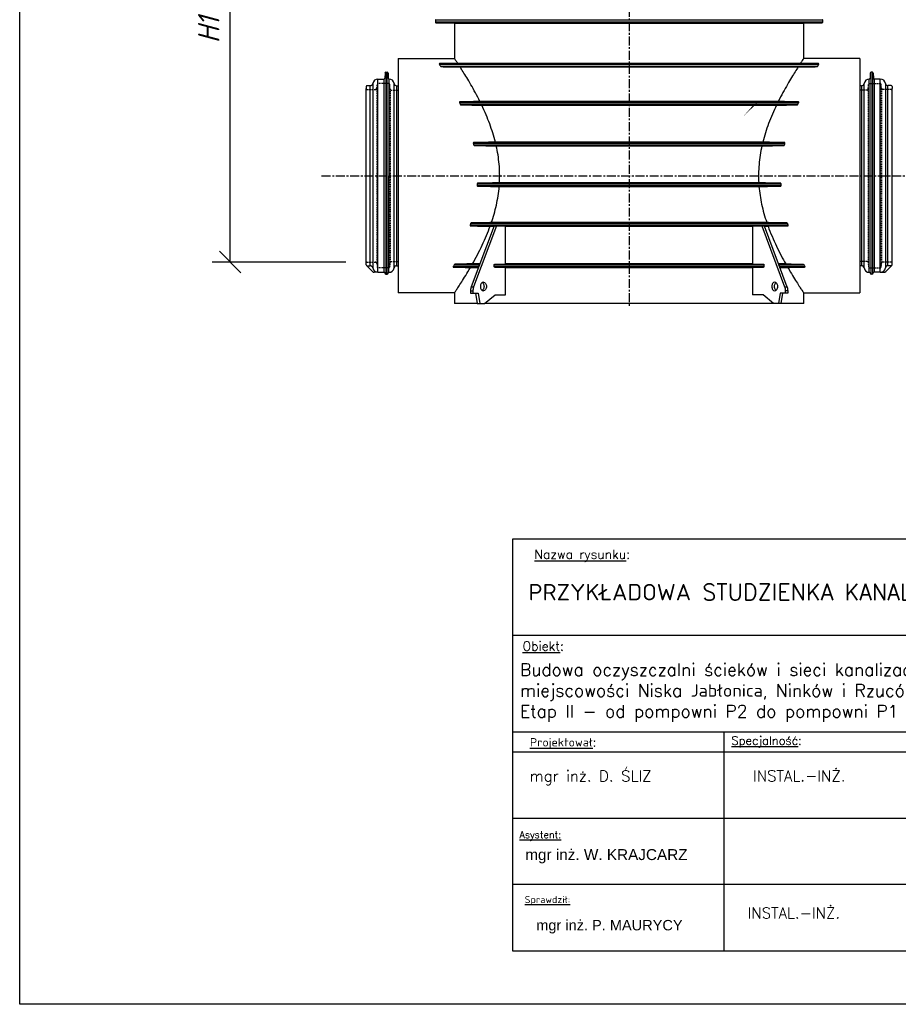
# Model space of a CAD drawing. Header units: millimetres. Extents: x 5659 to 8684, y 1431 to 2118.
# Tile 38 of 53: x 7555 to 7678, y 1463 to 1601. Entities that reach past the tile are written whole.
import ezdxf

# ---------------------------------------------------------------- set-up
doc = ezdxf.new("R2010")
doc.units = ezdxf.units.MM
doc.set_wipeout_variables(frame=1)
doc.linetypes.add('CENTER', pattern=[2, 1.25, -0.25, 0.25, -0.25])
doc.linetypes.add('HIDDEN1', pattern=[1.1, 0.75, -0.35])
doc.layers.get('Defpoints').update_dxf_attribs({"color": 1, "lineweight": 13})
doc.layers.add('1', color=7, linetype='Continuous', lineweight=18)
doc.layers.add('TABELKI', color=7, linetype='Continuous', lineweight=25)
doc.layers.add('ASS', color=7, linetype='Continuous')
doc.layers.add('cienka', color=7, linetype='Continuous')
doc.styles.add('GOST', font='ISO.shx', dxfattribs={"oblique": 15})
doc.styles.get("Standard").update_dxf_attribs({"font": 'arial.ttf'})
doc.dimstyles.get("Standard").update_dxf_attribs({"dimtxt": 0.18, "dimasz": 0.18, "dimexe": 0.18, "dimexo": 0.0625, "dimgap": 0.09, "dimtad": 0, "dimtih": 1, "dimtoh": 1, "dimdec": 4, "dimzin": 0, "dimdsep": 46, "dimtxsty": 'Standard', "dimcen": 0.09, "dimadec": 0, "dimazin": 0, "dimtfac": 1, "dimtdec": 4, "dimtofl": 0, "dimtmove": 0, "dimatfit": 3, "dimfxl": 0, "dimtolj": 1, "dimtzin": 0, "dimarcsym": 0})

# ---------------------------------------------------------------- blocks, each defined once
blk = doc.blocks.new('_Oblique')
at = {"color": 0, "linetype": 'ByBlock', "lineweight": -2}
blk.add_line((-0.5, -0.5), (0.5, 0.5), dxfattribs=at)
blk = doc.blocks.new('*D8')
at = {"color": 1, "linetype": 'Continuous', "lineweight": -2, "transparency": 16777216}
for p, q in [((7589.28, 1632.45), (7581.86, 1632.45)), ((7584.36, 1567.4), (7584.36, 1632.45)), ((7600.59, 1567.4), (7581.86, 1567.4))]:
    blk.add_line(p, q, dxfattribs=at)
at = {"layer": 'Defpoints', "color": 0, "linetype": 'Continuous', "transparency": 16777216}
for p in [(7584.36, 1632.45), (7589.28, 1632.45), (7600.59, 1567.4)]:
    blk.add_point(p, dxfattribs=at)
at = {"color": 1, "linetype": 'Continuous', "lineweight": -2, "transparency": 16777216, "xscale": 3, "yscale": 3, "zscale": 3}
for p, rotation in [((7584.36, 1632.45), 90), ((7584.36, 1567.4), 270)]:
    blk.add_blockref('_Oblique', p, dxfattribs=dict(at, rotation=rotation))
at = {"color": 1, "linetype": 'Continuous', "transparency": 16777216, "insert": (7581.36, 1599.93), "char_height": 3, "attachment_point": 5, "rotation": 90, "style": 'GOST'}
blk.add_mtext('\\A1;H1', dxfattribs=at)

msp = doc.modelspace()

# ---------------------------------------------------------------- linework, layer by layer
for p, q in [((7554.859, 1463.348), (7554.859, 1760.348)), ((7764.859, 1463.348), (7554.859, 1463.348))]:
    msp.add_line(p, q)
at = {"color": 18, "linetype": 'CENTER', "true_color": 0x000000}
for p, q in [((7640.307, 1727.013), (7640.307, 1561.28)), ((7597.2, 1579.504), (7683.414, 1579.504))]:
    msp.add_line(p, q, dxfattribs=at)
at = {"color": 18, "linetype": 'Continuous', "true_color": 0x000000}
for p, q in [((7640.307, 1601.285), (7613.146, 1601.285)), ((7613.146, 1601.285), (7613.146, 1601.032)), ((7667.468, 1601.285), (7640.307, 1601.285)), ((7667.468, 1601.032), (7667.468, 1601.285)), ((7640.307, 1601.032), (7613.146, 1601.032)), ((7640.307, 1600.949), (7613.228, 1600.949)), ((7613.228, 1600.949), (7615.825, 1600.904)), ((7615.825, 1600.904), (7640.307, 1600.904)), ((7615.825, 1600.904), (7615.825, 1595.935)), ((7667.468, 1601.032), (7640.307, 1601.032)), ((7667.386, 1600.949), (7640.307, 1600.949)), ((7640.307, 1600.904), (7664.79, 1600.904)), ((7664.79, 1600.904), (7667.386, 1600.949)), ((7664.79, 1595.935), (7664.79, 1600.904)), ((7607.942, 1595.935), (7607.942, 1563.07)), ((7607.942, 1595.935), (7615.825, 1595.935)), ((7672.673, 1595.935), (7664.79, 1595.935)), ((7672.673, 1595.935), (7672.673, 1563.07)), ((7613.707, 1595.121), (7666.907, 1595.121)), ((7613.741, 1595.205), (7666.873, 1595.205)), ((7613.855, 1594.868), (7666.76, 1594.868)), ((7613.987, 1594.785), (7666.627, 1594.785)), ((7640.307, 1595.249), (7616.28, 1595.249)), ((7616.609, 1594.741), (7664.005, 1594.741)), ((7664.334, 1595.249), (7640.307, 1595.249)), ((7605.085, 1565.955), (7605.085, 1593.05)), ((7605.936, 1593.05), (7605.936, 1565.955)), ((7606.2, 1594.004), (7606.2, 1565.718)), ((7606.383, 1565.718), (7606.383, 1594.004)), ((7606.633, 1565.955), (7606.646, 1593.05)), ((7673.981, 1565.955), (7673.969, 1593.05)), ((7674.231, 1565.718), (7674.231, 1594.004)), ((7674.414, 1594.004), (7674.414, 1565.718)), ((7674.678, 1593.05), (7674.678, 1565.955)), ((7675.529, 1565.955), (7675.529, 1593.05)), ((7604.009, 1566.878), (7604.009, 1592.126)), ((7604.363, 1592.424), (7604.364, 1566.574)), ((7607.355, 1566.578), (7607.355, 1592.427)), ((7607.71, 1592.12), (7607.71, 1566.884)), ((7672.905, 1592.12), (7672.905, 1566.884)), ((7673.26, 1566.578), (7673.26, 1592.427)), ((7676.252, 1592.424), (7676.251, 1566.574)), ((7676.605, 1566.878), (7676.605, 1592.126)), ((7616.528, 1589.767), (7664.086, 1589.767)), ((7616.585, 1589.85), (7664.029, 1589.85)), ((7616.636, 1589.514), (7663.978, 1589.514)), ((7616.765, 1589.431), (7663.849, 1589.431)), ((7661.219, 1589.893), (7619.395, 1589.893)), ((7619.641, 1589.388), (7660.973, 1589.388)), ((7618.463, 1584.067), (7662.151, 1584.067)), ((7618.515, 1583.814), (7662.099, 1583.814)), ((7618.547, 1584.15), (7662.067, 1584.15)), ((7618.632, 1583.731), (7661.982, 1583.731)), ((7659.051, 1584.192), (7621.563, 1584.192)), ((7621.682, 1583.689), (7658.932, 1583.689)), ((7618.988, 1578.115), (7661.626, 1578.115)), ((7619.003, 1578.367), (7661.611, 1578.367)), ((7619.086, 1578.031), (7661.528, 1578.031)), ((7619.111, 1578.451), (7661.503, 1578.451)), ((7622.096, 1577.991), (7658.518, 1577.991)), ((7658.483, 1578.491), (7622.131, 1578.491)), ((7618.007, 1572.546), (7662.607, 1572.546)), ((7618.079, 1572.462), (7662.535, 1572.462)), ((7618.084, 1572.798), (7662.53, 1572.798)), ((7621.374, 1572.455), (7618.172, 1563.938)), ((7618.208, 1572.882), (7662.406, 1572.882)), ((7621.71, 1572.455), (7618.508, 1563.938)), ((7620.827, 1572.423), (7621.362, 1572.423)), ((7659.612, 1572.921), (7621.002, 1572.921)), ((7621.71, 1572.455), (7621.374, 1572.455)), ((7622.995, 1572.423), (7621.71, 1572.455)), ((7622.995, 1567.137), (7622.995, 1572.423)), ((7622.995, 1572.423), (7657.619, 1572.423)), ((7658.904, 1572.455), (7657.619, 1572.423)), ((7657.619, 1572.423), (7657.619, 1567.137)), ((7659.24, 1572.455), (7658.904, 1572.455)), ((7658.904, 1572.455), (7662.106, 1563.938)), ((7659.24, 1572.455), (7662.442, 1563.938)), ((7659.252, 1572.423), (7659.787, 1572.423)), ((7615.661, 1566.763), (7619.234, 1566.763)), ((7615.707, 1566.679), (7619.202, 1566.679)), ((7615.791, 1567.016), (7619.329, 1567.016)), ((7615.923, 1567.099), (7619.36, 1567.099)), ((7618.064, 1566.641), (7619.188, 1566.641)), ((7619.374, 1567.137), (7618.347, 1567.137)), ((7621.397, 1566.763), (7621.397, 1567.016)), ((7621.397, 1567.016), (7659.217, 1567.016)), ((7621.397, 1566.763), (7659.217, 1566.763)), ((7621.455, 1567.099), (7622.995, 1567.137)), ((7621.455, 1567.099), (7659.159, 1567.099)), ((7622.995, 1566.641), (7621.455, 1566.679)), ((7621.455, 1566.679), (7659.159, 1566.679)), ((7657.619, 1567.137), (7622.995, 1567.137)), ((7622.995, 1562.784), (7622.995, 1566.641)), ((7622.995, 1566.641), (7640.307, 1566.641)), ((7640.307, 1566.641), (7657.619, 1566.641)), ((7657.619, 1567.137), (7659.159, 1567.099)), ((7659.159, 1566.679), (7657.619, 1566.641)), ((7657.619, 1566.641), (7657.619, 1562.784)), ((7659.217, 1567.016), (7659.217, 1566.763)), ((7662.268, 1567.137), (7661.24, 1567.137)), ((7661.254, 1567.099), (7664.692, 1567.099)), ((7661.286, 1567.016), (7664.823, 1567.016)), ((7661.381, 1566.763), (7664.953, 1566.763)), ((7661.412, 1566.679), (7664.908, 1566.679)), ((7661.426, 1566.641), (7662.55, 1566.641)), ((7618.172, 1563.938), (7618.508, 1563.938)), ((7662.106, 1563.938), (7662.442, 1563.938)), ((7615.825, 1563.07), (7607.942, 1563.07)), ((7615.825, 1563.07), (7615.825, 1561.594)), ((7618.073, 1563.38), (7618.073, 1563.022)), ((7618.073, 1563.38), (7618.41, 1563.38)), ((7618.073, 1563.022), (7618.41, 1563.022)), ((7618.41, 1563.38), (7618.41, 1563.022)), ((7618.41, 1563.022), (7619.123, 1563.022)), ((7618.786, 1563.022), (7619.019, 1561.594)), ((7619.123, 1563.022), (7619.356, 1561.594)), ((7620.051, 1561.594), (7621.508, 1562.784)), ((7621.508, 1562.784), (7622.995, 1562.784)), ((7659.106, 1562.784), (7657.619, 1562.784)), ((7660.564, 1561.594), (7659.106, 1562.784)), ((7661.491, 1563.022), (7661.258, 1561.594)), ((7662.204, 1563.022), (7661.491, 1563.022)), ((7661.828, 1563.022), (7661.595, 1561.594)), ((7662.204, 1563.38), (7662.204, 1563.022)), ((7662.541, 1563.38), (7662.204, 1563.38)), ((7662.541, 1563.022), (7662.204, 1563.022)), ((7662.541, 1563.38), (7662.541, 1563.022)), ((7664.79, 1563.07), (7672.673, 1563.07)), ((7664.79, 1561.594), (7664.79, 1563.07)), ((7619.019, 1561.594), (7615.825, 1561.594)), ((7619.019, 1561.594), (7619.356, 1561.594)), ((7619.356, 1561.594), (7620.051, 1561.594)), ((7640.307, 1561.594), (7620.051, 1561.594)), ((7660.564, 1561.594), (7640.307, 1561.594)), ((7661.258, 1561.594), (7660.564, 1561.594)), ((7661.595, 1561.594), (7661.258, 1561.594)), ((7664.79, 1561.594), (7661.595, 1561.594))]:
    msp.add_line(p, q, dxfattribs=at)
at = {"color": 18, "true_color": 0x000000}
for p, q in [((7605.085, 1593.05), (7605.936, 1593.05)), ((7606.081, 1593.888), (7606.055, 1593.165)), ((7606.2, 1594.004), (7606.383, 1594.004)), ((7606.503, 1593.888), (7606.528, 1593.165)), ((7674.111, 1593.888), (7674.086, 1593.165)), ((7674.414, 1594.004), (7674.231, 1594.004)), ((7674.534, 1593.888), (7674.559, 1593.165)), ((7675.529, 1593.05), (7674.678, 1593.05)), ((7603.431, 1592.006), (7603.431, 1591.725)), ((7603.431, 1567.279), (7603.431, 1591.728)), ((7603.551, 1592.126), (7604.009, 1592.126)), ((7607.71, 1592.12), (7607.942, 1592.12)), ((7672.905, 1592.12), (7672.673, 1592.12)), ((7677.064, 1592.126), (7676.605, 1592.126)), ((7677.183, 1592.006), (7677.183, 1591.725)), ((7677.183, 1567.279), (7677.183, 1591.728)), ((7603.431, 1566.998), (7603.431, 1567.276)), ((7604.32, 1566.06), (7603.466, 1566.913)), ((7603.551, 1566.878), (7604.009, 1566.878)), ((7607.71, 1566.884), (7607.942, 1566.884)), ((7672.905, 1566.884), (7672.673, 1566.884)), ((7676.294, 1566.06), (7677.148, 1566.913)), ((7677.064, 1566.878), (7676.605, 1566.878)), ((7677.183, 1566.998), (7677.183, 1567.276)), ((7605.085, 1565.955), (7604.574, 1565.955)), ((7605.085, 1565.955), (7605.961, 1565.955)), ((7606.081, 1565.834), (7606.08, 1565.839)), ((7606.2, 1565.718), (7606.383, 1565.718)), ((7606.503, 1565.834), (7606.503, 1565.839)), ((7674.111, 1565.834), (7674.111, 1565.839)), ((7674.414, 1565.718), (7674.231, 1565.718)), ((7674.534, 1565.834), (7674.534, 1565.839)), ((7675.529, 1565.955), (7674.653, 1565.955)), ((7675.529, 1565.955), (7676.041, 1565.955))]:
    msp.add_line(p, q, dxfattribs=at)
at = {"color": 18, "linetype": 'Continuous', "true_color": 0x000000}
for points in [[(7621.397, 1567.016), (7621.397, 1567.019, -0.0089593), (7621.398, 1567.023, -0.0085362), (7621.398, 1567.027, -0.0084503), (7621.398, 1567.032, -0.0088605), (7621.399, 1567.036, -0.0091163), (7621.4, 1567.04, -0.009337), (7621.401, 1567.044, -0.0095536), (7621.402, 1567.048, -0.0098719), (7621.403, 1567.052, -0.0101619), (7621.405, 1567.056, -0.0105045), (7621.406, 1567.06, -0.0108405), (7621.408, 1567.063, -0.0112227), (7621.41, 1567.067, -0.0116235), (7621.412, 1567.071, -0.0120622), (7621.414, 1567.074, -0.012487), (7621.417, 1567.077, -0.0128748), (7621.419, 1567.08, -0.0134457), (7621.421, 1567.083, -0.014131), (7621.424, 1567.085, -0.014326), (7621.427, 1567.088, -0.0139528), (7621.43, 1567.09, -0.0155694), (7621.432, 1567.092, -0.0186063), (7621.435, 1567.093, -0.0151976), (7621.438, 1567.095, -0.0067284), (7621.441, 1567.096, -0.0206772), (7621.444, 1567.097, -0.0361748), (7621.449, 1567.098, -0.0190513), (7621.455, 1567.099, -0.0105622)], [(7621.455, 1566.679), (7621.452, 1566.68, -0.0178847), (7621.45, 1566.68, -0.0168944), (7621.447, 1566.681, -0.0164673), (7621.444, 1566.681, -0.0168974), (7621.441, 1566.682, -0.0168712), (7621.438, 1566.684, -0.0166785), (7621.435, 1566.685, -0.016342), (7621.432, 1566.687, -0.0161049), (7621.43, 1566.688, -0.0156906), (7621.427, 1566.691, -0.0153143), (7621.424, 1566.693, -0.0148228), (7621.421, 1566.695, -0.014383), (7621.419, 1566.698, -0.0138857), (7621.417, 1566.701, -0.013445), (7621.414, 1566.704, -0.0129323), (7621.412, 1566.708, -0.0124259), (7621.41, 1566.711, -0.0120616), (7621.408, 1566.715, -0.0118204), (7621.406, 1566.719, -0.0111611), (7621.405, 1566.722, -0.0102102), (7621.403, 1566.726, -0.0107119), (7621.402, 1566.73, -0.0120137), (7621.401, 1566.735, -0.0092334), (7621.4, 1566.739, -0.0039599), (7621.399, 1566.742, -0.0118384), (7621.398, 1566.747, -0.0193577), (7621.398, 1566.754, -0.0097748), (7621.397, 1566.763, -0.0053479)], [(7659.159, 1567.099), (7659.162, 1567.099, -0.0178835), (7659.165, 1567.098, -0.0168938), (7659.167, 1567.098, -0.0164673), (7659.17, 1567.097, -0.0168979), (7659.173, 1567.096, -0.0168723), (7659.176, 1567.095, -0.0166801), (7659.179, 1567.093, -0.016344), (7659.182, 1567.092, -0.0161073), (7659.185, 1567.09, -0.0156933), (7659.187, 1567.088, -0.0153172), (7659.19, 1567.085, -0.0148258), (7659.193, 1567.083, -0.0143861), (7659.195, 1567.08, -0.0138889), (7659.198, 1567.077, -0.0134482), (7659.2, 1567.074, -0.0129354), (7659.202, 1567.071, -0.0124289), (7659.204, 1567.067, -0.0120644), (7659.206, 1567.063, -0.0118231), (7659.208, 1567.06, -0.0111636), (7659.21, 1567.056, -0.0102124), (7659.211, 1567.052, -0.0107142), (7659.212, 1567.048, -0.0120161), (7659.213, 1567.044, -0.0092352), (7659.214, 1567.04, -0.0039606), (7659.215, 1567.036, -0.0118405), (7659.216, 1567.032, -0.0193607), (7659.216, 1567.025, -0.009776), (7659.217, 1567.016, -0.0053485)], [(7659.217, 1566.763), (7659.217, 1566.759, -0.0089588), (7659.217, 1566.755, -0.0085356), (7659.216, 1566.751, -0.0084496), (7659.216, 1566.747, -0.0088597), (7659.215, 1566.743, -0.0091153), (7659.214, 1566.739, -0.0093359), (7659.213, 1566.734, -0.0095524), (7659.212, 1566.73, -0.0098705), (7659.211, 1566.726, -0.0101603), (7659.21, 1566.722, -0.0105028), (7659.208, 1566.719, -0.0108387), (7659.206, 1566.715, -0.0112207), (7659.204, 1566.711, -0.0116213), (7659.202, 1566.708, -0.0120599), (7659.2, 1566.704, -0.0124845), (7659.198, 1566.701, -0.0128723), (7659.195, 1566.698, -0.0134431), (7659.193, 1566.695, -0.0141282), (7659.19, 1566.693, -0.0143233), (7659.187, 1566.691, -0.0139502), (7659.185, 1566.688, -0.0155667), (7659.182, 1566.687, -0.0186033), (7659.179, 1566.685, -0.0151954), (7659.176, 1566.684, -0.0067275), (7659.174, 1566.682, -0.0206748), (7659.17, 1566.681, -0.0361722), (7659.165, 1566.68, -0.0190508), (7659.159, 1566.679, -0.0105622)], [(7618.172, 1563.938), (7618.165, 1563.921, 0.003203), (7618.159, 1563.904, 0.0031644), (7618.153, 1563.887, 0.0031366), (7618.148, 1563.869, 0.0031282), (7618.142, 1563.851, 0.0031132), (7618.137, 1563.834, 0.0030969), (7618.132, 1563.816, 0.0030795), (7618.127, 1563.798, 0.003066), (7618.122, 1563.779, 0.0030507), (7618.118, 1563.761, 0.0030377), (7618.113, 1563.742, 0.0030224), (7618.109, 1563.724, 0.0030082), (7618.105, 1563.705, 0.0029968), (7618.102, 1563.686, 0.0029898), (7618.098, 1563.668, 0.0029701), (7618.095, 1563.649, 0.002941), (7618.092, 1563.63, 0.0029544), (7618.089, 1563.611, 0.0030017), (7618.087, 1563.591, 0.0029079), (7618.084, 1563.572, 0.00271), (7618.082, 1563.553, 0.0029754), (7618.08, 1563.534, 0.0035245), (7618.079, 1563.514, 0.0026792), (7618.077, 1563.495, 0.0009456), (7618.076, 1563.478, 0.0037423), (7618.075, 1563.457, 0.0064067), (7618.074, 1563.423, 0.0031424), (7618.073, 1563.38, 0.0016703)], [(7618.508, 1563.938), (7618.502, 1563.921, 0.0032026), (7618.496, 1563.904, 0.0031641), (7618.49, 1563.887, 0.0031362), (7618.484, 1563.869, 0.0031278), (7618.479, 1563.851, 0.0031128), (7618.473, 1563.834, 0.0030965), (7618.468, 1563.816, 0.0030791), (7618.463, 1563.798, 0.0030656), (7618.459, 1563.779, 0.0030503), (7618.454, 1563.761, 0.0030373), (7618.45, 1563.742, 0.003022), (7618.446, 1563.724, 0.0030079), (7618.442, 1563.705, 0.0029964), (7618.438, 1563.686, 0.0029894), (7618.435, 1563.668, 0.0029697), (7618.432, 1563.649, 0.0029406), (7618.429, 1563.63, 0.002954), (7618.426, 1563.611, 0.0030013), (7618.423, 1563.591, 0.0029075), (7618.421, 1563.572, 0.0027097), (7618.419, 1563.553, 0.002975), (7618.417, 1563.534, 0.0035241), (7618.415, 1563.514, 0.0026788), (7618.414, 1563.495, 0.0009455), (7618.413, 1563.478, 0.0037418), (7618.412, 1563.457, 0.0064059), (7618.411, 1563.423, 0.003142), (7618.41, 1563.38, 0.0016701)], [(7662.106, 1563.938), (7662.112, 1563.921, -0.0032027), (7662.118, 1563.904, -0.0031641), (7662.124, 1563.887, -0.0031363), (7662.13, 1563.869, -0.0031279), (7662.135, 1563.851, -0.0031129), (7662.141, 1563.834, -0.0030966), (7662.146, 1563.816, -0.0030792), (7662.151, 1563.798, -0.0030657), (7662.156, 1563.779, -0.0030504), (7662.16, 1563.761, -0.0030373), (7662.164, 1563.742, -0.0030221), (7662.168, 1563.724, -0.0030079), (7662.172, 1563.705, -0.0029965), (7662.176, 1563.686, -0.0029895), (7662.179, 1563.668, -0.0029698), (7662.183, 1563.649, -0.0029407), (7662.186, 1563.63, -0.0029541), (7662.188, 1563.611, -0.0030013), (7662.191, 1563.591, -0.0029076), (7662.193, 1563.572, -0.0027098), (7662.195, 1563.553, -0.002975), (7662.197, 1563.534, -0.0035241), (7662.199, 1563.514, -0.0026789), (7662.2, 1563.495, -0.0009455), (7662.202, 1563.478, -0.0037419), (7662.203, 1563.457, -0.006406), (7662.204, 1563.423, -0.0031421), (7662.204, 1563.38, -0.0016701)], [(7662.442, 1563.938), (7662.449, 1563.921, -0.0032031), (7662.455, 1563.904, -0.0031645), (7662.461, 1563.887, -0.0031366), (7662.466, 1563.869, -0.0031283), (7662.472, 1563.851, -0.0031133), (7662.477, 1563.834, -0.0030969), (7662.482, 1563.816, -0.0030795), (7662.487, 1563.798, -0.003066), (7662.492, 1563.779, -0.0030508), (7662.497, 1563.761, -0.0030377), (7662.501, 1563.742, -0.0030225), (7662.505, 1563.724, -0.0030083), (7662.509, 1563.705, -0.0029968), (7662.513, 1563.686, -0.0029899), (7662.516, 1563.668, -0.0029701), (7662.519, 1563.649, -0.0029411), (7662.522, 1563.63, -0.0029545), (7662.525, 1563.611, -0.0030017), (7662.528, 1563.591, -0.002908), (7662.53, 1563.572, -0.0027101), (7662.532, 1563.553, -0.0029754), (7662.534, 1563.534, -0.0035246), (7662.536, 1563.514, -0.0026792), (7662.537, 1563.495, -0.0009456), (7662.538, 1563.478, -0.0037424), (7662.539, 1563.457, -0.0064068), (7662.54, 1563.423, -0.0031425), (7662.541, 1563.38, -0.0016703)]]:
    msp.add_lwpolyline(points, format="xyb", dxfattribs=at)
for centre, start, end in [((7613.229, 1601.285), 91, 180), ((7667.385, 1601.285), 0, 89), ((7613.229, 1601.032), 180, 269), ((7667.385, 1601.032), 271, 0)]:
    msp.add_arc(centre, 0.0833, start, end, dxfattribs=at)
at = {"color": 18, "true_color": 0x000000}
for centre, radius, start, end in [((7605.085, 1592.32), 0.73, 90, 171.30939), ((7605.936, 1593.169), 0.12, 270, 358), ((7606.2, 1593.884), 0.12, 90, 178), ((7606.383, 1593.884), 0.12, 2, 90), ((7606.648, 1593.169), 0.12, 182, 268.997), ((7606.633, 1592.32), 0.73, 8.37228, 88.997), ((7673.981, 1592.32), 0.73, 91.003, 171.62772), ((7673.966, 1593.169), 0.12, 271.003, 358), ((7674.231, 1593.884), 0.12, 90, 178), ((7674.414, 1593.884), 0.12, 2, 90), ((7674.678, 1593.169), 0.12, 182, 270), ((7675.529, 1592.32), 0.73, 8.69061, 90), ((7603.551, 1592.006), 0.12, 90, 180), ((7604.009, 1592.485), 0.359, 270, 350.19301), ((7607.71, 1592.479), 0.359, 188.37228, 270), ((7672.905, 1592.479), 0.359, 270, 351.62772), ((7676.605, 1592.485), 0.359, 189.80699, 270), ((7677.064, 1592.006), 0.12, 0, 90), ((7603.551, 1566.998), 0.12, 180, 270), ((7604.009, 1566.52), 0.359, 9.80699, 90), ((7605.085, 1566.684), 0.73, 188.69061, 270), ((7606.633, 1566.684), 0.73, 269.31194, 351.62772), ((7607.71, 1566.526), 0.359, 90, 171.62772), ((7672.905, 1566.526), 0.359, 8.37228, 90), ((7673.981, 1566.684), 0.73, 188.37228, 270.68806), ((7675.529, 1566.684), 0.73, 270, 351.30939), ((7676.605, 1566.52), 0.359, 90, 170.19301), ((7677.064, 1566.998), 0.12, 270, 0), ((7604.574, 1566.313), 0.359, 225, 270), ((7605.961, 1565.835), 0.12, 2, 90), ((7606.2, 1565.838), 0.12, 182, 270), ((7606.383, 1565.838), 0.12, 270, 358), ((7606.623, 1565.835), 0.12, 89.31194, 178), ((7673.992, 1565.835), 0.12, 2, 90.68806), ((7674.231, 1565.838), 0.12, 182, 270), ((7674.414, 1565.838), 0.12, 270, 358), ((7674.653, 1565.835), 0.12, 90, 178), ((7676.041, 1566.313), 0.359, 270, 315)]:
    msp.add_arc(centre, radius, start, end, dxfattribs=at)
at = {"color": 18, "linetype": 'Continuous', "true_color": 0x000000}
for points, knots in [([(7616.28, 1595.249), (7616.18, 1595.402), (7616.011, 1595.656), (7615.859, 1595.884), (7615.825, 1595.935), (7615.825, 1595.935)], [0, 0, 0, 0, 0.3333333, 0.6666667, 1, 1, 1, 1]), ([(7664.79, 1595.935), (7664.79, 1595.935), (7664.757, 1595.886), (7664.605, 1595.659), (7664.436, 1595.403), (7664.334, 1595.249)], [0, 0, 0, 0, 0.3333333, 0.6666667, 1, 1, 1, 1]), ([(7613.741, 1595.205), (7613.735, 1595.204), (7613.725, 1595.203), (7613.713, 1595.198), (7613.705, 1595.193), (7613.7, 1595.186), (7613.696, 1595.179), (7613.694, 1595.171), (7613.694, 1595.163), (7613.694, 1595.154), (7613.697, 1595.144), (7613.701, 1595.133), (7613.705, 1595.125), (7613.707, 1595.121)], [0, 0, 0, 0, 0.0909091, 0.1818182, 0.2727273, 0.3636364, 0.4545455, 0.5454545, 0.6363636, 0.7272727, 0.8181818, 0.9090909, 1, 1, 1, 1]), ([(7616.28, 1595.249), (7616.005, 1595.244), (7615.451, 1595.234), (7614.605, 1595.22), (7614.031, 1595.21), (7613.741, 1595.205)], [0, 0, 0, 0, 0.3333333, 0.6666667, 1, 1, 1, 1]), ([(7613.987, 1594.785), (7614.291, 1594.78), (7614.891, 1594.77), (7615.765, 1594.755), (7616.331, 1594.746), (7616.609, 1594.741)], [0, 0, 0, 0, 0.3333333, 0.6666667, 1, 1, 1, 1]), ([(7664.005, 1594.741), (7664.284, 1594.746), (7664.85, 1594.755), (7665.724, 1594.77), (7666.324, 1594.78), (7666.627, 1594.785)], [0, 0, 0, 0, 0.3333333, 0.6666667, 1, 1, 1, 1]), ([(7666.873, 1595.205), (7666.583, 1595.21), (7666.009, 1595.22), (7665.163, 1595.234), (7664.609, 1595.244), (7664.334, 1595.249)], [0, 0, 0, 0, 0.3333333, 0.6666667, 1, 1, 1, 1]), ([(7666.627, 1594.785), (7666.634, 1594.785), (7666.648, 1594.787), (7666.667, 1594.793), (7666.684, 1594.8), (7666.7, 1594.809), (7666.714, 1594.818), (7666.727, 1594.829), (7666.739, 1594.841), (7666.75, 1594.854), (7666.757, 1594.863), (7666.76, 1594.868)], [0, 0, 0, 0, 0.1111111, 0.2222222, 0.3333333, 0.4444444, 0.5555556, 0.6666667, 0.7777778, 0.8888889, 1, 1, 1, 1]), ([(7666.907, 1595.121), (7666.909, 1595.125), (7666.913, 1595.132), (7666.917, 1595.142), (7666.919, 1595.152), (7666.92, 1595.16), (7666.92, 1595.168), (7666.919, 1595.175), (7666.917, 1595.182), (7666.913, 1595.188), (7666.907, 1595.194), (7666.899, 1595.199), (7666.888, 1595.203), (7666.878, 1595.204), (7666.873, 1595.205)], [0, 0, 0, 0, 0.0833333, 0.1666667, 0.25, 0.3333333, 0.4166667, 0.5, 0.5833333, 0.6666667, 0.75, 0.8333333, 0.9166667, 1, 1, 1, 1]), ([(7619.395, 1589.893), (7619.103, 1589.888), (7618.505, 1589.879), (7617.569, 1589.865), (7616.917, 1589.855), (7616.585, 1589.85)], [0, 0, 0, 0, 0.3333333, 0.6666667, 1, 1, 1, 1]), ([(7616.765, 1589.431), (7617.106, 1589.425), (7617.774, 1589.415), (7618.733, 1589.401), (7619.343, 1589.392), (7619.641, 1589.388)], [0, 0, 0, 0, 0.3333333, 0.6666667, 1, 1, 1, 1]), ([(7660.973, 1589.388), (7661.271, 1589.392), (7661.881, 1589.401), (7662.84, 1589.415), (7663.508, 1589.425), (7663.849, 1589.431)], [0, 0, 0, 0, 0.3333333, 0.6666667, 1, 1, 1, 1]), ([(7664.029, 1589.85), (7663.697, 1589.855), (7663.046, 1589.865), (7662.109, 1589.879), (7661.511, 1589.888), (7661.219, 1589.893)], [0, 0, 0, 0, 0.3333333, 0.6666667, 1, 1, 1, 1]), ([(7621.563, 1584.192), (7621.25, 1584.188), (7620.609, 1584.179), (7619.604, 1584.165), (7618.904, 1584.155), (7618.547, 1584.15)], [0, 0, 0, 0, 0.3333333, 0.6666667, 1, 1, 1, 1]), ([(7618.632, 1583.731), (7618.993, 1583.726), (7619.7, 1583.716), (7620.717, 1583.702), (7621.365, 1583.693), (7621.682, 1583.689)], [0, 0, 0, 0, 0.3333333, 0.6666667, 1, 1, 1, 1]), ([(7658.932, 1583.689), (7659.249, 1583.693), (7659.897, 1583.702), (7660.914, 1583.716), (7661.621, 1583.726), (7661.982, 1583.731)], [0, 0, 0, 0, 0.3333333, 0.6666667, 1, 1, 1, 1]), ([(7662.067, 1584.15), (7661.71, 1584.155), (7661.01, 1584.165), (7660.005, 1584.179), (7659.364, 1584.188), (7659.051, 1584.192)], [0, 0, 0, 0, 0.3333333, 0.6666667, 1, 1, 1, 1]), ([(7619.086, 1578.031), (7619.441, 1578.026), (7620.137, 1578.017), (7621.141, 1578.003), (7621.782, 1577.995), (7622.096, 1577.991)], [0, 0, 0, 0, 0.3333333, 0.6666667, 1, 1, 1, 1]), ([(7622.131, 1578.491), (7621.816, 1578.487), (7621.172, 1578.478), (7620.165, 1578.465), (7619.467, 1578.455), (7619.111, 1578.451)], [0, 0, 0, 0, 0.3333333, 0.6666667, 1, 1, 1, 1]), ([(7661.503, 1578.451), (7661.147, 1578.455), (7660.449, 1578.465), (7659.443, 1578.478), (7658.799, 1578.487), (7658.483, 1578.491)], [0, 0, 0, 0, 0.3333333, 0.6666667, 1, 1, 1, 1]), ([(7658.518, 1577.991), (7658.832, 1577.995), (7659.474, 1578.003), (7660.477, 1578.017), (7661.173, 1578.026), (7661.528, 1578.031)], [0, 0, 0, 0, 0.3333333, 0.6666667, 1, 1, 1, 1]), ([(7618.079, 1572.462), (7618.404, 1572.458), (7619.042, 1572.448), (7619.958, 1572.435), (7620.542, 1572.427), (7620.827, 1572.423)], [0, 0, 0, 0, 0.3333333, 0.6666667, 1, 1, 1, 1]), ([(7621.002, 1572.921), (7620.712, 1572.917), (7620.118, 1572.909), (7619.187, 1572.896), (7618.539, 1572.887), (7618.208, 1572.882)], [0, 0, 0, 0, 0.3333333, 0.6666667, 1, 1, 1, 1]), ([(7662.406, 1572.882), (7662.075, 1572.887), (7661.428, 1572.896), (7660.496, 1572.909), (7659.902, 1572.917), (7659.612, 1572.921)], [0, 0, 0, 0, 0.3333333, 0.6666667, 1, 1, 1, 1]), ([(7662.535, 1572.462), (7662.21, 1572.458), (7661.572, 1572.448), (7660.656, 1572.435), (7660.072, 1572.427), (7659.787, 1572.423)], [0, 0, 0, 0, 0.3333333, 0.6666667, 1, 1, 1, 1]), ([(7615.661, 1566.763), (7615.658, 1566.756), (7615.652, 1566.742), (7615.651, 1566.723), (7615.655, 1566.706), (7615.665, 1566.692), (7615.683, 1566.682), (7615.698, 1566.68), (7615.707, 1566.679)], [0, 0, 0, 0, 0.1666667, 0.3333333, 0.5, 0.6666667, 0.8333333, 1, 1, 1, 1]), ([(7615.707, 1566.679), (7615.981, 1566.675), (7616.522, 1566.666), (7617.307, 1566.654), (7617.815, 1566.645), (7618.064, 1566.641)], [0, 0, 0, 0, 0.3333333, 0.6666667, 1, 1, 1, 1]), ([(7615.923, 1567.099), (7615.915, 1567.099), (7615.899, 1567.097), (7615.873, 1567.089), (7615.849, 1567.076), (7615.826, 1567.06), (7615.806, 1567.039), (7615.795, 1567.024), (7615.791, 1567.016)], [0, 0, 0, 0, 0.1666667, 0.3333333, 0.5, 0.6666667, 0.8333333, 1, 1, 1, 1]), ([(7615.825, 1563.07), (7615.825, 1563.07), (7615.867, 1563.133), (7616.058, 1563.419), (7616.373, 1563.897), (7616.809, 1564.571), (7617.373, 1565.472), (7617.822, 1566.224), (7618.064, 1566.641)], [0, 0, 0, 0, 0.1666667, 0.3333333, 0.5, 0.6666667, 0.8333333, 1, 1, 1, 1]), ([(7618.347, 1567.137), (7618.092, 1567.133), (7617.572, 1567.125), (7616.764, 1567.112), (7616.206, 1567.103), (7615.923, 1567.099)], [0, 0, 0, 0, 0.3333333, 0.6666667, 1, 1, 1, 1]), ([(7662.268, 1567.137), (7662.523, 1567.133), (7663.042, 1567.125), (7663.85, 1567.112), (7664.408, 1567.103), (7664.692, 1567.099)], [0, 0, 0, 0, 0.3333333, 0.6666667, 1, 1, 1, 1]), ([(7664.908, 1566.679), (7664.633, 1566.675), (7664.093, 1566.666), (7663.307, 1566.654), (7662.8, 1566.645), (7662.55, 1566.641)], [0, 0, 0, 0, 0.3333333, 0.6666667, 1, 1, 1, 1]), ([(7662.55, 1566.641), (7662.791, 1566.224), (7663.241, 1565.473), (7663.805, 1564.572), (7664.246, 1563.889), (7664.56, 1563.413), (7664.749, 1563.13), (7664.79, 1563.07), (7664.79, 1563.07)], [0, 0, 0, 0, 0.1666667, 0.3333333, 0.5, 0.6666667, 0.8333333, 1, 1, 1, 1]), ([(7664.692, 1567.099), (7664.7, 1567.099), (7664.716, 1567.096), (7664.741, 1567.088), (7664.766, 1567.076), (7664.789, 1567.059), (7664.809, 1567.039), (7664.819, 1567.024), (7664.823, 1567.016)], [0, 0, 0, 0, 0.1666667, 0.3333333, 0.5, 0.6666667, 0.8333333, 1, 1, 1, 1]), ([(7664.953, 1566.763), (7664.957, 1566.756), (7664.962, 1566.743), (7664.964, 1566.724), (7664.96, 1566.707), (7664.95, 1566.693), (7664.933, 1566.683), (7664.917, 1566.68), (7664.908, 1566.679)], [0, 0, 0, 0, 0.1666667, 0.3333333, 0.5, 0.6666667, 0.8333333, 1, 1, 1, 1]), ([(7619.714, 1564.516), (7619.762, 1564.488), (7619.899, 1564.358), (7620.012, 1563.974), (7619.899, 1563.589), (7619.762, 1563.459), (7619.714, 1563.432)], [0.13158066, 0.13158066, 0.13158066, 0.13158066, 0.25, 0.5, 0.75, 0.86841787, 0.86841787, 0.86841787, 0.86841787]), ([(7660.9, 1564.516), (7660.852, 1564.488), (7660.715, 1564.358), (7660.602, 1563.974), (7660.715, 1563.589), (7660.852, 1563.459), (7660.9, 1563.432)], [0.13158108, 0.13158108, 0.13158108, 0.13158108, 0.25, 0.5, 0.75, 0.86841745, 0.86841745, 0.86841745, 0.86841745])]:
    msp.add_open_spline(points, degree=3, knots=knots, dxfattribs=at)
for points in [[(7613.707, 1595.121), (7613.73, 1595.082), (7613.778, 1595.001), (7613.828, 1594.914), (7613.855, 1594.868)], [(7613.855, 1594.868), (7613.857, 1594.864), (7613.863, 1594.855), (7613.873, 1594.843), (7613.884, 1594.832), (7613.896, 1594.822), (7613.908, 1594.813), (7613.921, 1594.805), (7613.936, 1594.798), (7613.951, 1594.791), (7613.968, 1594.787), (7613.981, 1594.785), (7613.987, 1594.785)], [(7619.395, 1589.893), (7619.182, 1590.32), (7618.755, 1591.141), (7618.117, 1592.281), (7617.525, 1593.281), (7617.015, 1594.106), (7616.735, 1594.546), (7616.609, 1594.741)], [(7664.005, 1594.741), (7663.88, 1594.547), (7663.601, 1594.109), (7663.098, 1593.294), (7662.517, 1592.315), (7661.881, 1591.181), (7661.441, 1590.339), (7661.219, 1589.893)], [(7666.76, 1594.868), (7666.786, 1594.914), (7666.837, 1595.001), (7666.884, 1595.082), (7666.907, 1595.121)], [(7616.585, 1589.85), (7616.575, 1589.85), (7616.556, 1589.847), (7616.534, 1589.833), (7616.523, 1589.813), (7616.521, 1589.79), (7616.525, 1589.775), (7616.528, 1589.767)], [(7616.528, 1589.767), (7616.546, 1589.725), (7616.582, 1589.641), (7616.618, 1589.556), (7616.636, 1589.514)], [(7616.636, 1589.514), (7616.64, 1589.505), (7616.651, 1589.488), (7616.674, 1589.464), (7616.703, 1589.446), (7616.734, 1589.434), (7616.755, 1589.431), (7616.765, 1589.431)], [(7621.563, 1584.192), (7621.453, 1584.632), (7621.206, 1585.502), (7620.775, 1586.754), (7620.266, 1588.032), (7619.859, 1588.933), (7619.641, 1589.388)], [(7660.973, 1589.388), (7660.773, 1588.97), (7660.388, 1588.124), (7659.862, 1586.819), (7659.407, 1585.501), (7659.16, 1584.628), (7659.051, 1584.192)], [(7663.849, 1589.431), (7663.86, 1589.431), (7663.88, 1589.434), (7663.911, 1589.446), (7663.94, 1589.464), (7663.964, 1589.488), (7663.974, 1589.505), (7663.978, 1589.514)], [(7663.978, 1589.514), (7663.996, 1589.556), (7664.032, 1589.641), (7664.068, 1589.725), (7664.086, 1589.767)], [(7664.086, 1589.767), (7664.089, 1589.775), (7664.094, 1589.79), (7664.092, 1589.813), (7664.08, 1589.833), (7664.058, 1589.847), (7664.04, 1589.85), (7664.029, 1589.85)], [(7618.547, 1584.15), (7618.536, 1584.15), (7618.516, 1584.147), (7618.49, 1584.135), (7618.471, 1584.117), (7618.461, 1584.092), (7618.461, 1584.076), (7618.463, 1584.067)], [(7618.463, 1584.067), (7618.472, 1584.025), (7618.49, 1583.94), (7618.506, 1583.856), (7618.515, 1583.814)], [(7618.515, 1583.814), (7618.517, 1583.803), (7618.526, 1583.783), (7618.553, 1583.755), (7618.591, 1583.736), (7618.618, 1583.731), (7618.632, 1583.731)], [(7622.131, 1578.491), (7622.155, 1578.931), (7622.172, 1579.808), (7622.102, 1581.126), (7621.939, 1582.427), (7621.776, 1583.271), (7621.682, 1583.689)], [(7658.932, 1583.689), (7658.833, 1583.247), (7658.665, 1582.367), (7658.507, 1581.062), (7658.442, 1579.778), (7658.46, 1578.919), (7658.483, 1578.491)], [(7661.982, 1583.731), (7661.996, 1583.731), (7662.023, 1583.736), (7662.061, 1583.755), (7662.088, 1583.783), (7662.097, 1583.803), (7662.099, 1583.814)], [(7662.151, 1584.067), (7662.153, 1584.076), (7662.153, 1584.092), (7662.143, 1584.117), (7662.124, 1584.135), (7662.098, 1584.147), (7662.078, 1584.15), (7662.067, 1584.15)], [(7662.099, 1583.814), (7662.108, 1583.856), (7662.125, 1583.94), (7662.142, 1584.025), (7662.151, 1584.067)], [(7619.003, 1578.367), (7619.001, 1578.325), (7618.996, 1578.241), (7618.991, 1578.157), (7618.988, 1578.115)], [(7618.988, 1578.115), (7618.988, 1578.104), (7618.991, 1578.084), (7619.011, 1578.056), (7619.044, 1578.037), (7619.071, 1578.031), (7619.086, 1578.031)], [(7619.111, 1578.451), (7619.099, 1578.45), (7619.076, 1578.447), (7619.045, 1578.434), (7619.023, 1578.415), (7619.008, 1578.392), (7619.004, 1578.376), (7619.003, 1578.367)], [(7621.002, 1572.921), (7621.136, 1573.312), (7621.387, 1574.109), (7621.707, 1575.365), (7621.953, 1576.66), (7622.059, 1577.543), (7622.096, 1577.991)], [(7658.518, 1577.991), (7658.552, 1577.579), (7658.649, 1576.749), (7658.88, 1575.491), (7659.196, 1574.216), (7659.464, 1573.354), (7659.612, 1572.921)], [(7661.611, 1578.367), (7661.61, 1578.376), (7661.607, 1578.392), (7661.592, 1578.415), (7661.569, 1578.434), (7661.538, 1578.447), (7661.515, 1578.45), (7661.503, 1578.451)], [(7661.528, 1578.031), (7661.543, 1578.031), (7661.57, 1578.037), (7661.604, 1578.056), (7661.623, 1578.084), (7661.627, 1578.104), (7661.626, 1578.115)], [(7661.626, 1578.115), (7661.623, 1578.157), (7661.618, 1578.241), (7661.613, 1578.325), (7661.611, 1578.367)], [(7618.007, 1572.546), (7618.004, 1572.537), (7618.002, 1572.52), (7618.009, 1572.495), (7618.026, 1572.477), (7618.05, 1572.465), (7618.069, 1572.463), (7618.079, 1572.462)], [(7618.084, 1572.798), (7618.072, 1572.756), (7618.046, 1572.672), (7618.02, 1572.588), (7618.007, 1572.546)], [(7618.208, 1572.882), (7618.194, 1572.882), (7618.168, 1572.877), (7618.129, 1572.858), (7618.099, 1572.831), (7618.088, 1572.81), (7618.084, 1572.798)], [(7618.347, 1567.137), (7618.575, 1567.542), (7619.033, 1568.382), (7619.719, 1569.755), (7620.336, 1571.136), (7620.674, 1572.003), (7620.827, 1572.423)], [(7659.787, 1572.423), (7659.961, 1571.944), (7660.336, 1570.998), (7660.969, 1569.602), (7661.63, 1568.291), (7662.058, 1567.509), (7662.268, 1567.137)], [(7662.53, 1572.798), (7662.526, 1572.81), (7662.515, 1572.831), (7662.485, 1572.858), (7662.446, 1572.877), (7662.42, 1572.882), (7662.406, 1572.882)], [(7662.607, 1572.546), (7662.594, 1572.588), (7662.568, 1572.672), (7662.543, 1572.756), (7662.53, 1572.798)], [(7662.535, 1572.462), (7662.545, 1572.463), (7662.564, 1572.465), (7662.589, 1572.477), (7662.605, 1572.495), (7662.612, 1572.52), (7662.61, 1572.537), (7662.607, 1572.546)], [(7615.791, 1567.016), (7615.769, 1566.973), (7615.726, 1566.888), (7615.683, 1566.804), (7615.661, 1566.763)], [(7664.823, 1567.016), (7664.845, 1566.973), (7664.889, 1566.888), (7664.932, 1566.804), (7664.953, 1566.763)], [(7619.882, 1564.569), (7619.772, 1564.569), (7619.553, 1564.44), (7619.416, 1563.974), (7619.553, 1563.508), (7619.772, 1563.379), (7619.882, 1563.379)], [(7619.882, 1564.569), (7619.992, 1564.569), (7620.212, 1564.44), (7620.349, 1563.974), (7620.212, 1563.508), (7619.992, 1563.379), (7619.882, 1563.379)], [(7660.732, 1564.569), (7660.622, 1564.569), (7660.402, 1564.44), (7660.266, 1563.974), (7660.402, 1563.508), (7660.622, 1563.379), (7660.732, 1563.379)], [(7660.732, 1563.379), (7660.842, 1563.379), (7661.062, 1563.508), (7661.198, 1563.974), (7661.062, 1564.44), (7660.842, 1564.569), (7660.732, 1564.569)]]:
    msp.add_open_spline(points, degree=3, dxfattribs=at)
at = {"layer": '1', "color": 18, "linetype": 'Continuous', "ltscale": 0.2, "true_color": 0x000000}
for p, q in [((7603.431, 1591.636), (7603.431, 1591.642)), ((7677.183, 1591.636), (7677.183, 1591.642))]:
    msp.add_line(p, q, dxfattribs=at)
at = {"layer": 'ASS', "color": 18, "linetype": 'Continuous', "true_color": 0x000000}
msp.add_lwpolyline([(7657.769, 1589.459, 0, 0.8, 0), (7659.626, 1590.98, 0, 0, 0), (7677.721, 1608.314, 0, 0, 0), (7731.654, 1608.314, 0, 0, 0)], format="xyseb", dxfattribs=at)
at = {"layer": 'cienka', "color": 18, "linetype": 'HIDDEN1', "ltscale": 0.2, "true_color": 0x000000}
for p, q in [((7603.551, 1591.606), (7604.708, 1591.606)), ((7604.708, 1591.606), (7604.924, 1591.606)), ((7604.924, 1591.606), (7604.947, 1591.823)), ((7604.924, 1591.606), (7604.924, 1567.396)), ((7604.946, 1591.82), (7605, 1592.333)), ((7605.009, 1592.351), (7605.009, 1566.693)), ((7606.599, 1592.44), (7605.119, 1592.44)), ((7606.708, 1592.351), (7606.708, 1566.693)), ((7606.793, 1591.617), (7606.718, 1592.333)), ((7606.803, 1591.584), (7606.803, 1567.399)), ((7606.912, 1591.51), (7607.942, 1591.51)), ((7673.703, 1591.51), (7672.673, 1591.51)), ((7673.811, 1591.584), (7673.811, 1567.399)), ((7673.822, 1591.617), (7673.897, 1592.333)), ((7673.906, 1592.351), (7673.906, 1566.693)), ((7674.016, 1592.44), (7675.495, 1592.44)), ((7675.605, 1592.351), (7675.605, 1566.693)), ((7675.668, 1591.82), (7675.614, 1592.333)), ((7675.69, 1591.606), (7675.668, 1591.823)), ((7675.906, 1591.606), (7675.69, 1591.606)), ((7675.69, 1591.606), (7675.69, 1567.396)), ((7677.064, 1591.606), (7675.906, 1591.606)), ((7603.551, 1567.399), (7604.709, 1567.399)), ((7604.709, 1567.399), (7604.924, 1567.399)), ((7604.924, 1567.396), (7604.947, 1567.182)), ((7604.947, 1567.182), (7605, 1566.672)), ((7606.599, 1566.564), (7605.119, 1566.564)), ((7606.792, 1567.381), (7606.718, 1566.672)), ((7606.911, 1567.494), (7607.942, 1567.494)), ((7673.703, 1567.494), (7672.673, 1567.494)), ((7673.822, 1567.381), (7673.897, 1566.672)), ((7674.016, 1566.564), (7675.495, 1566.564)), ((7675.668, 1567.182), (7675.614, 1566.672)), ((7675.69, 1567.396), (7675.668, 1567.182)), ((7675.905, 1567.399), (7675.69, 1567.399)), ((7677.064, 1567.399), (7675.905, 1567.399))]:
    msp.add_line(p, q, dxfattribs=at)
for centre, radius, start, end in [((7603.551, 1591.725), 0.12, 180, 270), ((7604.708, 1591.845), 0.239, 270, 354), ((7605.119, 1592.32), 0.12, 90, 174), ((7606.599, 1592.32), 0.12, 6, 90), ((7606.912, 1591.63), 0.12, 186, 270), ((7673.703, 1591.63), 0.12, 270, 354), ((7674.016, 1592.32), 0.12, 90, 174), ((7675.495, 1592.32), 0.12, 6, 90), ((7675.906, 1591.845), 0.239, 186, 270), ((7677.064, 1591.725), 0.12, 270, 0), ((7603.551, 1567.279), 0.12, 90, 180), ((7604.709, 1567.159), 0.239, 6, 90), ((7605.119, 1566.684), 0.12, 186, 270), ((7606.599, 1566.684), 0.12, 270, 354), ((7606.911, 1567.375), 0.12, 90, 174), ((7673.703, 1567.375), 0.12, 6, 90), ((7674.016, 1566.684), 0.12, 186, 270), ((7675.495, 1566.684), 0.12, 270, 354), ((7675.905, 1567.159), 0.239, 90, 174), ((7677.064, 1567.279), 0.12, 0, 90)]:
    msp.add_arc(centre, radius, start, end, dxfattribs=at)

# ---------------------------------------------------------------- dimensions: what is measured, and where the dimension line sits
at = {"color": 18, "linetype": 'Continuous', "true_color": 0x000000}
dim = msp.add_linear_dim(base=(7584.36, 1632.453), p1=(7600.595, 1567.402), p2=(7589.281, 1632.453), angle=90, text='H1', dimstyle='Standard', override={"dimtxt": 3, "dimasz": 3, "dimexe": 2.5, "dimexo": 0, "dimtih": 0, "dimtoh": 0, "dimdec": 2, "dimzin": 8, "dimtxsty": 'GOST', "dimblk1": 'OBLIQUE', "dimblk2": 'OBLIQUE', "dimsah": 1, "dimclrd": 1, "dimclre": 1, "dimclrt": 1, "dimtfac": 0.6667, "dimtdec": 2, "dimtofl": 1, "dimtvp": 1, "dimtzin": 8}, dxfattribs=at)
dim.commit()
dim.dimension.update_dxf_attribs({"geometry": '*D8', "text_midpoint": (7581.36, 1599.928)})

# ---------------------------------------------------------------- wipeouts: each hides what was drawn before it
msp.add_wipeout([(7623.998, 1528.588), (7759.022, 1528.588), (7759.022, 1470.8), (7623.998, 1470.8)]).dxf.layer = 'TABELKI'

# ---------------------------------------------------------------- next in the draw order: wipeouts: each hides what was drawn before it
msp.add_wipeout([(7623.998, 1528.588), (7759.022, 1528.588), (7759.022, 1470.8), (7623.998, 1470.8)]).dxf.layer = 'TABELKI'

# ---------------------------------------------------------------- next in the draw order: linework, layer by layer
at = {"layer": 'TABELKI'}
for p, q in [((7623.998, 1528.588), (7759.022, 1528.588)), ((7623.998, 1470.8), (7623.998, 1528.588)), ((7623.998, 1515.074), (7759.022, 1515.074)), ((7623.998, 1501.561), (7759.022, 1501.561)), ((7653.567, 1501.561), (7653.57, 1470.8)), ((7623.998, 1498.724), (7732.015, 1498.724)), ((7623.998, 1489.458), (7759.022, 1489.458)), ((7624.006, 1480.193), (7732.024, 1480.193)), ((7759.022, 1470.8), (7623.998, 1470.8))]:
    msp.add_line(p, q, dxfattribs=at)

# ---------------------------------------------------------------- next in the draw order: texts
at = {"layer": 'TABELKI', "attachment_point": 1}
for s, insert, char_height, width in [('{\\Fsimplex.shx|c238;\\LNazwa rysunku\\l:}', (7627.032, 1527.067), 1.27764, 51.28511), ('{\\Fsimplex.shx|c238;\\LObiekt\\l:}', (7625.366, 1514.198), 1.27764, 51.28511), ('{\\Fsimplex.shx|c238;\\LProjektował\\l:}', (7626.4, 1500.667), 1.17936, 47.3401), ('{\\Fsimplex|c238;\\LSpecjalność\\l:}', (7654.662, 1500.905), 1.17936, 47.3401), ('{\\fsimplex.shx|b0|i0|c238|p0;\\LAsystent:}', (7624.93, 1487.597), 0.9828, 39.45009), ('{\\fsimplex.shx|b0|i0|c238|p0;\\LSprawdził:}', (7625.673, 1478.517), 0.9828, 39.45009)]:
    msp.add_mtext(s, dxfattribs=dict(at, insert=insert, char_height=char_height, width=width))
at = {"layer": 'TABELKI', "lineweight": 25, "attachment_point": 1}
for s, insert, char_height, width in [('{\\fsimplex.shx|b0|i0|c238|p0;PRZYKŁADOWA STUDZIENKA KANALIZACYJNA DN630}', (7626.203, 1522.272), 2.2932, 117.96163), ('\\pt116.74;{\\Fsimplex|c238;Budowa oczyszczalni ścieków i sieci kanalizacji sanitarnej obejmującej \\Pmiejscowości Niska Jabłonica, Ninków i Rzuców gm. Borkowice. \\PEtap II - od pompowni P2 do pompowni P1 w Niskiej Jabłonicy}', (7625.004, 1511.137), 1.75135, 116.13409), ('{\\Fsimplex.shx|c238;\\H0.6622x;mgr inż. D. ŚLIZ}', (7626.354, 1496.122), 2.31892, 82.57314), ('{\\Fsimplex.shx|c238;INSTAL.-INŻ.}', (7657.685, 1496.139), 1.53563, 107.34508), ('{\\H0.6622x;mgr inż. W. KRAJCARZ}', (7625.746, 1485.103), 2.31892, 82.57314), ('{\\Fsimplex.shx|c238;INSTAL.-INŻ.}', (7656.919, 1476.921), 1.53563, 107.34508), ('mgr inż. P. MAURYCY', (7627.288, 1475.173), 1.46092, 52.02108)]:
    msp.add_mtext(s, dxfattribs=dict(at, insert=insert, char_height=char_height, width=width))

doc.saveas('drawing.dxf')
